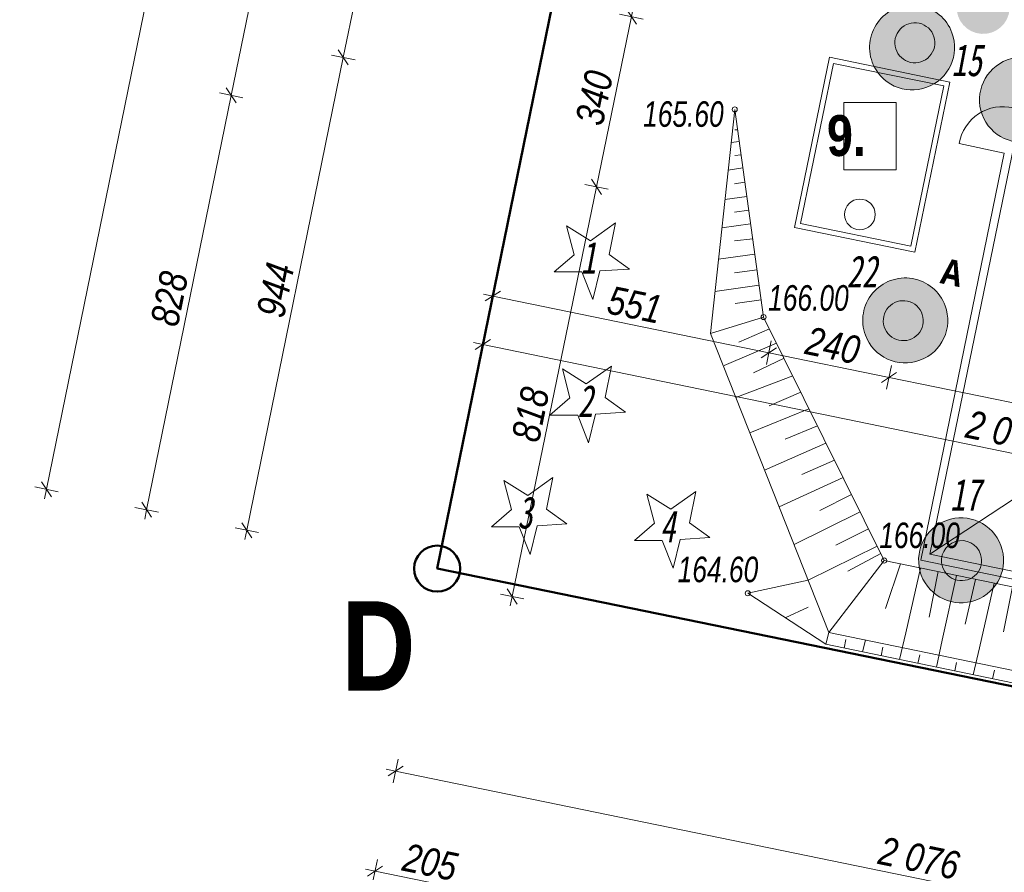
# Model space of a CAD drawing. Header units: metres. Extents: x -94 to 181, y -785 to -637.
# Tile 2 of 54: x 3 to 22, y -722 to -705. Entities that reach past the tile are written whole.
import ezdxf
from ezdxf.xclip import XClip

# ---------------------------------------------------------------- set-up
doc = ezdxf.new("R2010")
doc.units = ezdxf.units.M
doc.header["$MEASUREMENT"] = 0
doc.header["$XCLIPFRAME"] = 0
for name, color, linetype, lineweight, true_color in [('! PZT poziomice_Nr_pióra__212', 7, 'Continuous', 15, 0x5eaeff), ('PZT DRZEWA DO USUNIĘCIA _Nr_pióra__220', 7, 'Continuous', 5, 0xd90005), ('PZT DRZEWA NOWE NASADZENIA _Nr_pióra__78', 7, 'Continuous', 13, 0x00bb5e), ('PZT_Nr_pióra__212', 7, 'Continuous', 15, 0x5eaeff), ('PZT_Nr_pióra__214', 7, 'Continuous', 50, 0xac060b), ('PZT_Nr_pióra__233', 7, 'Continuous', 13, 0x1717ff), ('Wymiarowanie - PZT_Nr_pióra__140', 7, 'Continuous', 13, 0x7e20ff)]:
    doc.layers.add(name, color=color, linetype=linetype, lineweight=lineweight, true_color=true_color)
for name, color, linetype, lineweight in [('! PZT poziomice_Nr_pióra__255', 30, 'Continuous', 15), ('Mapa Poniatowa - do zatwierdzenia (3)_39_0_Nr_pióra__1', 7, 'Continuous', 13), ('PZT DRZEWA DO USUNIĘCIA _Nr_pióra__1', 7, 'Continuous', 13), ('PZT DRZEWA DO USUNIĘCIA _Nr_pióra__161', 7, 'Continuous', 5), ('PZT DRZEWA DO USUNIĘCIA _Nr_pióra__20', 1, 'Continuous', 13), ('PZT_Nr_pióra__41', 7, 'Continuous', 15), ('WOD-KAN zbiornik deszcz_Nr_pióra__41', 7, 'Continuous', 15), ('WOD-KAN zbiornik sanit_Nr_pióra__37', 7, 'Continuous', 15), ('Wymiarowanie - PZT_Nr_pióra__1', 7, 'Continuous', 13), ('Wymiarowanie - PZT_Nr_pióra__101', 7, 'Continuous', 5), ('Wymiarowanie - PZT_Nr_pióra__161', 7, 'Continuous', 5)]:
    doc.layers.add(name, color=color, linetype=linetype, lineweight=lineweight)
doc.layers.add('PZT MDCP', color=7, linetype='Continuous')
doc.layers.add('Wymiarowanie - PZT', color=7, linetype='Continuous')
doc.styles.add('GENERATED_STYLE_1', font='ARIALN.TTF')
doc.styles.add('GENERATED_STYLE_3', font='segoeui.ttf')
doc.styles.add('GENERATED_STYLE_4', font='msgothic.ttc')
doc.styles.add('GENERATED_STYLE_5', font='ARIALN.TTF')
doc.linetypes.add('Przekreślana podwójnie kopia-000', pattern='A,0,[2,PT.D.031.Shx,S=0.009921,R=0,X=0,Y=0],-1.25,0', length=1.25)
doc.dimstyles.new('GENERATED_STYLE__1', dxfattribs={"dimtxt": 0.55, "dimasz": 0.2375, "dimexe": 0.18, "dimexo": 0, "dimgap": 0.09, "dimtad": 1, "dimdec": 0, "dimlfac": 100, "dimzin": 0, "dimdsep": 46, "dimtxsty": 'GENERATED_STYLE_1', "dimblk": 'ARROWHEAD_6', "dimblk1": 'ARROWHEAD_6', "dimblk2": 'ARROWHEAD_6', "dimcen": 0.09, "dimclrd": 7, "dimclre": 7, "dimclrt": 7, "dimadec": 1, "dimazin": 0, "dimtfac": 1, "dimtdec": 4, "dimtmove": 0, "dimatfit": 3, "dimfxl": 0, "dimtolj": 1, "dimtzin": 0, "dimarcsym": 0})
doc.dimstyles.new('GENERATED_STYLE__2', dxfattribs={"dimtxt": 0.55, "dimasz": 0.2375, "dimexe": 0.18, "dimexo": 0, "dimgap": 0.09, "dimtad": 1, "dimdec": 0, "dimlfac": 100, "dimzin": 0, "dimdsep": 46, "dimtxsty": 'GENERATED_STYLE_1', "dimblk": 'ARROWHEAD_6', "dimblk1": 'ARROWHEAD_6', "dimblk2": 'ARROWHEAD_6', "dimcen": 0.09, "dimclrd": 7, "dimclre": 7, "dimclrt": 7, "dimadec": 1, "dimazin": 0, "dimtfac": 1, "dimtdec": 4, "dimtmove": 2, "dimatfit": 3, "dimfxl": 0, "dimtolj": 1, "dimtzin": 0, "dimarcsym": 0})
picture_1 = doc.add_image_def('image1.tif', size_in_pixel=(3509, 6496))

# ---------------------------------------------------------------- blocks, each defined once
blk = doc.blocks.new('Rysunek_1_39', base_point=(43.899, -710.766))
at = {"layer": 'Mapa Poniatowa - do zatwierdzenia (3)_39_0_Nr_pióra__1'}
image = blk.add_image(picture_1, insert=(-93.597, -636.506), size_in_units=(148.519, 274.99), rotation=-90, dxfattribs=at)
image.set_boundary_path([(-0.5, -0.5), (3508.5, 6495.5)])
blk = doc.blocks.new('*D19')
at = {"layer": 'Wymiarowanie - PZT_Nr_pióra__101', "linetype": 'Continuous'}
for p, q in [((9.974, -721.813), (10.068, -721.354)), ((9.838, -721.546), (10.021, -721.584)), ((10.021, -721.584), (12.025, -721.995)), ((11.977, -722.225), (12.072, -721.766))]:
    blk.add_line(p, q, dxfattribs=at)
at = {"layer": 'Wymiarowanie - PZT_Nr_pióra__161', "linetype": 'Continuous'}
for p, q in [((10.169, -721.486), (9.874, -721.681)), ((12.172, -721.898), (11.877, -722.093))]:
    blk.add_line(p, q, dxfattribs=at)
at = {"layer": 'Wymiarowanie - PZT_Nr_pióra__101', "insert": (10.528, -721.576), "char_height": 0.55, "attachment_point": 7, "rotation": 348.3916, "style": 'GENERATED_STYLE_1'}
blk.add_mtext('\\A1;{\\fArial Narrow|b0|i1|c238|p34;205}', dxfattribs=at)
blk = doc.blocks.new('ARROWHEAD_6')
at = {"color": 0, "linetype": 'Continuous', "lineweight": 0}
for p, q in [((0, 0), (-1, 0)), ((-0.5, -0.5), (0.5, 0.5))]:
    blk.add_line(p, q, dxfattribs=at)
blk = doc.blocks.new('*D20')
at = {"layer": 'Wymiarowanie - PZT_Nr_pióra__101', "linetype": 'Continuous'}
for p, q in [((11.977, -722.225), (12.072, -721.766)), ((12.025, -721.995), (22.486, -724.144)), ((22.439, -724.374), (22.533, -723.915)), ((22.486, -724.144), (29.165, -725.516))]:
    blk.add_line(p, q, dxfattribs=at)
at = {"layer": 'Wymiarowanie - PZT_Nr_pióra__161', "linetype": 'Continuous'}
for p, q in [((12.172, -721.898), (11.877, -722.093)), ((22.634, -724.047), (22.339, -724.242))]:
    blk.add_line(p, q, dxfattribs=at)
at = {"layer": 'Wymiarowanie - PZT_Nr_pióra__101', "insert": (16.502, -722.803), "char_height": 0.55, "attachment_point": 7, "rotation": 348.3916, "style": 'GENERATED_STYLE_1'}
blk.add_mtext('\\A1;{\\fArial Narrow|b0|i1|c238|p34;1\xa0068}', dxfattribs=at)
blk = doc.blocks.new('*D29')
at = {"layer": 'Wymiarowanie - PZT_Nr_pióra__101', "linetype": 'Continuous'}
for p, q in [((7.208, -706.405), (13.495, -675.605)), ((7.438, -706.452), (6.978, -706.358)), ((5.553, -714.513), (7.208, -706.405)), ((5.783, -714.56), (5.324, -714.466)), ((5.516, -714.697), (5.553, -714.513))]:
    blk.add_line(p, q, dxfattribs=at)
at = {"layer": 'Wymiarowanie - PZT_Nr_pióra__161', "linetype": 'Continuous'}
for p, q in [((7.111, -706.258), (7.306, -706.553)), ((5.456, -714.366), (5.651, -714.661))]:
    blk.add_line(p, q, dxfattribs=at)
at = {"layer": 'Wymiarowanie - PZT_Nr_pióra__101', "insert": (6.167, -710.955), "char_height": 0.55, "attachment_point": 7, "rotation": 78.4637, "style": 'GENERATED_STYLE_1'}
blk.add_mtext('\\A1;{\\fArial Narrow|b0|i1|c238|p34;828}', dxfattribs=at)
blk = doc.blocks.new('*D30')
at = {"layer": 'Wymiarowanie - PZT_Nr_pióra__101', "linetype": 'Continuous'}
for p, q in [((13.724, -675.652), (13.265, -675.558)), ((13.495, -675.605), (13.532, -675.421)), ((7.208, -706.405), (13.495, -675.605)), ((7.438, -706.452), (6.978, -706.358))]:
    blk.add_line(p, q, dxfattribs=at)
at = {"layer": 'Wymiarowanie - PZT_Nr_pióra__161', "linetype": 'Continuous'}
for p, q in [((13.592, -675.752), (13.397, -675.457)), ((7.111, -706.258), (7.306, -706.553))]:
    blk.add_line(p, q, dxfattribs=at)
at = {"layer": 'Wymiarowanie - PZT_Nr_pióra__101', "insert": (10.085, -691.759), "char_height": 0.55, "attachment_point": 7, "rotation": 78.4637, "style": 'GENERATED_STYLE_1'}
blk.add_mtext('\\A1;{\\fArial Narrow|b0|i1|c238|p34;3\xa0144}', dxfattribs=at)
blk = doc.blocks.new('*D31')
at = {"layer": 'Wymiarowanie - PZT_Nr_pióra__101', "linetype": 'Continuous'}
for p, q in [((10.377, -719.854), (10.471, -719.395)), ((10.24, -719.587), (10.424, -719.625)), ((10.424, -719.625), (30.759, -723.802)), ((30.712, -724.032), (30.806, -723.572))]:
    blk.add_line(p, q, dxfattribs=at)
at = {"layer": 'Wymiarowanie - PZT_Nr_pióra__161', "linetype": 'Continuous'}
for p, q in [((10.571, -719.527), (10.276, -719.722)), ((30.907, -723.705), (30.612, -723.899))]:
    blk.add_line(p, q, dxfattribs=at)
at = {"layer": 'Wymiarowanie - PZT_Nr_pióra__101', "insert": (19.838, -721.446), "char_height": 0.55, "attachment_point": 7, "rotation": 348.3916, "style": 'GENERATED_STYLE_1'}
blk.add_mtext('\\A1;{\\fArial Narrow|b0|i1|c238|p34;2\xa0076}', dxfattribs=at)
blk = doc.blocks.new('*D32')
at = {"layer": 'Wymiarowanie - PZT_Nr_pióra__101', "linetype": 'Continuous'}
for p, q in [((10.424, -719.625), (30.759, -723.802)), ((30.712, -724.032), (30.806, -723.572)), ((30.759, -723.802), (43.537, -726.427)), ((43.49, -726.657), (43.585, -726.197))]:
    blk.add_line(p, q, dxfattribs=at)
at = {"layer": 'Wymiarowanie - PZT_Nr_pióra__161', "linetype": 'Continuous'}
for p, q in [((30.907, -723.705), (30.612, -723.899)), ((43.685, -726.33), (43.39, -726.524))]:
    blk.add_line(p, q, dxfattribs=at)
at = {"layer": 'Wymiarowanie - PZT_Nr_pióra__101', "insert": (36.395, -724.847), "char_height": 0.55, "attachment_point": 7, "rotation": 348.3916, "style": 'GENERATED_STYLE_1'}
blk.add_mtext('\\A1;{\\fArial Narrow|b0|i1|c238|p34;1\xa0305}', dxfattribs=at)
blk = doc.blocks.new('*D34')
at = {"layer": 'Wymiarowanie - PZT_Nr_pióra__101', "linetype": 'Continuous'}
for p, q in [((9.401, -705.663), (11.262, -696.544)), ((9.63, -705.71), (9.171, -705.616)), ((7.513, -714.913), (9.401, -705.663)), ((7.742, -714.96), (7.283, -714.866)), ((7.475, -715.097), (7.513, -714.913))]:
    blk.add_line(p, q, dxfattribs=at)
at = {"layer": 'Wymiarowanie - PZT_Nr_pióra__161', "linetype": 'Continuous'}
for p, q in [((9.303, -705.516), (9.498, -705.811)), ((7.415, -714.766), (7.61, -715.061))]:
    blk.add_line(p, q, dxfattribs=at)
at = {"layer": 'Wymiarowanie - PZT_Nr_pióra__101', "insert": (8.243, -710.784), "char_height": 0.55, "attachment_point": 7, "rotation": 78.4637, "style": 'GENERATED_STYLE_1'}
blk.add_mtext('\\A1;{\\fArial Narrow|b0|i1|c238|p34;944}', dxfattribs=at)
blk = doc.blocks.new('*D35')
at = {"layer": 'Wymiarowanie - PZT_Nr_pióra__101', "linetype": 'Continuous'}
for p, q in [((11.262, -696.544), (15.454, -676.005)), ((9.401, -705.663), (11.262, -696.544)), ((11.492, -696.591), (11.033, -696.497)), ((9.63, -705.71), (9.171, -705.616))]:
    blk.add_line(p, q, dxfattribs=at)
at = {"layer": 'Wymiarowanie - PZT_Nr_pióra__161', "linetype": 'Continuous'}
for p, q in [((11.165, -696.396), (11.36, -696.691)), ((9.303, -705.516), (9.498, -705.811))]:
    blk.add_line(p, q, dxfattribs=at)
at = {"layer": 'Wymiarowanie - PZT_Nr_pióra__101', "insert": (10.118, -701.599), "char_height": 0.55, "attachment_point": 7, "rotation": 78.4637, "style": 'GENERATED_STYLE_1'}
blk.add_mtext('\\A1;{\\fArial Narrow|b0|i1|c238|p34;931}', dxfattribs=at)
blk = doc.blocks.new('*D40')
at = {"layer": 'Wymiarowanie - PZT_Nr_pióra__101', "linetype": 'Continuous'}
for p, q in [((9.572, -723.772), (9.666, -723.313)), ((9.435, -723.505), (9.619, -723.543)), ((9.619, -723.543), (58.552, -733.595)), ((58.505, -733.824), (58.599, -733.365)), ((58.552, -733.595), (58.736, -733.633))]:
    blk.add_line(p, q, dxfattribs=at)
at = {"layer": 'Wymiarowanie - PZT_Nr_pióra__161', "linetype": 'Continuous'}
for p, q in [((9.766, -723.446), (9.471, -723.64)), ((58.405, -733.692), (58.7, -733.498))]:
    blk.add_line(p, q, dxfattribs=at)
at = {"layer": 'Wymiarowanie - PZT_Nr_pióra__101', "insert": (33.332, -728.302), "char_height": 0.55, "attachment_point": 7, "rotation": 348.3916, "style": 'GENERATED_STYLE_1'}
blk.add_mtext('\\A1;{\\fArial Narrow|b0|i1|c238|p34;4\xa0996}', dxfattribs=at)
blk = doc.blocks.new('*D41')
at = {"layer": 'Wymiarowanie - PZT_Nr_pióra__101', "linetype": 'Continuous'}
for p, q in [((11.765, -675.252), (11.306, -675.158)), ((11.535, -675.205), (11.573, -675.021)), ((3.594, -714.113), (11.535, -675.205)), ((3.823, -714.16), (3.364, -714.066)), ((3.556, -714.297), (3.594, -714.113))]:
    blk.add_line(p, q, dxfattribs=at)
at = {"layer": 'Wymiarowanie - PZT_Nr_pióra__161', "linetype": 'Continuous'}
for p, q in [((11.633, -675.352), (11.438, -675.057)), ((3.496, -713.966), (3.691, -714.261))]:
    blk.add_line(p, q, dxfattribs=at)
at = {"layer": 'Wymiarowanie - PZT_Nr_pióra__101', "insert": (7.298, -695.413), "char_height": 0.55, "attachment_point": 7, "rotation": 78.4637, "style": 'GENERATED_STYLE_1'}
blk.add_mtext('\\A1;{\\fArial Narrow|b0|i1|c238|p34;3\xa0971}', dxfattribs=at)
blk = doc.blocks.new('*D69')
at = {"layer": 'Wymiarowanie - PZT_Nr_pióra__101', "linetype": 'Continuous'}
for p, q in [((12.083, -711.511), (12.177, -711.052)), ((11.946, -711.243), (12.13, -711.281)), ((12.13, -711.281), (32.473, -715.46)), ((32.426, -715.69), (32.52, -715.23)), ((32.473, -715.46), (45.251, -718.085))]:
    blk.add_line(p, q, dxfattribs=at)
at = {"layer": 'Wymiarowanie - PZT_Nr_pióra__161', "linetype": 'Continuous'}
for p, q in [((12.278, -711.184), (11.982, -711.378)), ((32.621, -715.363), (32.325, -715.557))]:
    blk.add_line(p, q, dxfattribs=at)
at = {"layer": 'Wymiarowanie - PZT_Nr_pióra__101', "insert": (21.548, -713.103), "char_height": 0.55, "attachment_point": 7, "rotation": 348.3916, "style": 'GENERATED_STYLE_1'}
blk.add_mtext('\\A1;{\\fArial Narrow|b0|i1|c238|p34;2\xa0077}', dxfattribs=at)
blk = doc.blocks.new('*D70')
at = {"layer": 'Wymiarowanie - PZT_Nr_pióra__101', "linetype": 'Continuous'}
for p, q in [((12.13, -711.281), (32.473, -715.46)), ((32.426, -715.69), (32.52, -715.23)), ((32.473, -715.46), (45.251, -718.085)), ((45.204, -718.315), (45.298, -717.855)), ((45.251, -718.085), (61.071, -721.335))]:
    blk.add_line(p, q, dxfattribs=at)
at = {"layer": 'Wymiarowanie - PZT_Nr_pióra__161', "linetype": 'Continuous'}
for p, q in [((32.621, -715.363), (32.325, -715.557)), ((45.399, -717.988), (45.104, -718.182))]:
    blk.add_line(p, q, dxfattribs=at)
at = {"layer": 'Wymiarowanie - PZT_Nr_pióra__101', "insert": (38.108, -716.505), "char_height": 0.55, "attachment_point": 7, "rotation": 348.3916, "style": 'GENERATED_STYLE_1'}
blk.add_mtext('\\A1;{\\fArial Narrow|b0|i1|c238|p34;1\xa0305}', dxfattribs=at)
blk = doc.blocks.new('*D91')
at = {"layer": 'Wymiarowanie - PZT_Nr_pióra__101', "linetype": 'Continuous'}
for p, q in [((32.668, -714.51), (20.077, -711.923)), ((32.715, -714.28), (32.621, -714.739)), ((45.446, -717.135), (32.668, -714.51))]:
    blk.add_line(p, q, dxfattribs=at)
at = {"layer": 'Wymiarowanie - PZT_Nr_pióra__161', "linetype": 'Continuous'}
for p, q in [((19.93, -712.021), (20.225, -711.826)), ((32.521, -714.607), (32.816, -714.413))]:
    blk.add_line(p, q, dxfattribs=at)
at = {"layer": 'Wymiarowanie - PZT_Nr_pióra__101', "insert": (25.619, -712.95), "char_height": 0.55, "attachment_point": 7, "rotation": 348.3916, "style": 'GENERATED_STYLE_1'}
blk.add_mtext('\\A1;{\\fArial Narrow|b0|i1|c238|p34;1\xa0285}', dxfattribs=at)
blk = doc.blocks.new('*D92')
at = {"layer": 'Wymiarowanie - PZT_Nr_pióra__101', "linetype": 'Continuous'}
for p, q in [((20.077, -711.923), (17.726, -711.441)), ((20.125, -711.694), (20.03, -712.153)), ((32.668, -714.51), (20.077, -711.923))]:
    blk.add_line(p, q, dxfattribs=at)
at = {"layer": 'Wymiarowanie - PZT_Nr_pióra__161', "linetype": 'Continuous'}
for p, q in [((17.579, -711.538), (17.874, -711.343)), ((19.93, -712.021), (20.225, -711.826))]:
    blk.add_line(p, q, dxfattribs=at)
at = {"layer": 'Wymiarowanie - PZT_Nr_pióra__101', "insert": (18.407, -711.468), "char_height": 0.55, "attachment_point": 7, "rotation": 348.3916, "style": 'GENERATED_STYLE_1'}
blk.add_mtext('\\A1;{\\fArial Narrow|b0|i1|c238|p34;240}', dxfattribs=at)
blk = doc.blocks.new('*D93')
at = {"layer": 'Wymiarowanie - PZT_Nr_pióra__101', "linetype": 'Continuous'}
for p, q in [((12.372, -710.101), (12.278, -710.561)), ((12.325, -710.331), (12.141, -710.293)), ((17.726, -711.441), (12.325, -710.331)), ((17.774, -711.211), (17.679, -711.67)), ((20.077, -711.923), (17.726, -711.441))]:
    blk.add_line(p, q, dxfattribs=at)
at = {"layer": 'Wymiarowanie - PZT_Nr_pióra__161', "linetype": 'Continuous'}
for p, q in [((12.473, -710.234), (12.177, -710.428)), ((17.579, -711.538), (17.874, -711.343))]:
    blk.add_line(p, q, dxfattribs=at)
at = {"layer": 'Wymiarowanie - PZT_Nr_pióra__101', "insert": (14.531, -710.672), "char_height": 0.55, "attachment_point": 7, "rotation": 348.3916, "style": 'GENERATED_STYLE_1'}
blk.add_mtext('\\A1;{\\fArial Narrow|b0|i1|c238|p34;551}', dxfattribs=at)
blk = doc.blocks.new('Etykieta_8', base_point=(19.705, -707.865))
at = {"layer": 'Wymiarowanie - PZT_Nr_pióra__140', "linetype": 'Continuous'}
for p, q in [((20.217, -706.545), (19.193, -706.545)), ((19.193, -706.545), (19.193, -707.863)), ((20.217, -707.863), (20.217, -706.545)), ((19.193, -707.863), (20.217, -707.863))]:
    blk.add_line(p, q, dxfattribs=at)
at = {"layer": 'Wymiarowanie - PZT_Nr_pióra__140', "insert": (20.217, -706.792), "char_height": 0.8, "attachment_point": 3, "style": 'GENERATED_STYLE_5'}
blk.add_mtext('\\A1;{\\pt0,140;\\fArial Narrow|b1|i0|c238|p34;9. \\fArial Narrow|b1|i0|c238|p34;\\A1{\\H.66x;\\S^  ;}\\fArial Narrow|b1|i0|c238|p34;\\fArial Narrow|b1|i0|c238|p34;\\A1{\\H.66x;\\S^  ;}\\fArial Narrow|b1|i0|c238|p34;\\fArial Narrow|b1|i0|c238|p34;\\fArial Narrow|b1|i0|c238|p34;\\fArial Narrow|b1|i0|c238|p34;\\fArial Narrow|b1|i0|c238|p34;\\fArial Narrow|b1|i0|c238|p34;\\fArial Narrow|b1|i0|c238|p34;\\fArial Narrow|b1|i0|c238|p34;\\fArial Narrow|b1|i0|c238|p34;\\fArial Narrow|b1|i0|c238|p34;\\fArial Narrow|b1|i0|c238|p34;\\fArial Narrow|b1|i0|c238|p34;\\fArial Narrow|b1|i0|c238|p34;\\fArial Narrow|b1|i0|c238|p34;\\fArial Narrow|b1|i0|c238|p34;\\fArial Narrow|b1|i0|c238|p34;\\fArial Narrow|b1|i0|c238|p34;\\fArial Narrow|b1|i0|c238|p34;\\fArial Narrow|b1|i0|c238|p34;\\fArial Narrow|b1|i0|c238|p34;\\fArial Narrow|b1|i0|c238|p34;\\fArial Narrow|b1|i0|c238|p34;\\fArial Narrow|b1|i0|c238|p34;\\fArial Narrow|b1|i0|c238|p34;\\fArial Narrow|b1|i0|c238|p34;\\fArial Narrow|b1|i0|c238|p34;}', dxfattribs=at)
blk = doc.blocks.new('*D145')
at = {"layer": 'Wymiarowanie - PZT_Nr_pióra__101', "linetype": 'Continuous'}
for p, q in [((15.765, -701.32), (15.036, -704.864)), ((14.807, -704.817), (15.266, -704.912)), ((15.036, -704.864), (14.352, -708.195))]:
    blk.add_line(p, q, dxfattribs=at)
at = {"layer": 'Wymiarowanie - PZT_Nr_pióra__161', "linetype": 'Continuous'}
for p, q in [((15.862, -701.467), (15.667, -701.172)), ((15.134, -705.012), (14.939, -704.717))]:
    blk.add_line(p, q, dxfattribs=at)
at = {"layer": 'Wymiarowanie - PZT_Nr_pióra__101', "insert": (15.187, -703.587), "char_height": 0.55, "attachment_point": 7, "rotation": 78.3916, "style": 'GENERATED_STYLE_1'}
blk.add_mtext('\\A1;{\\fArial Narrow|b0|i1|c238|p34;362}', dxfattribs=at)
blk = doc.blocks.new('*D146')
at = {"layer": 'Wymiarowanie - PZT_Nr_pióra__101', "linetype": 'Continuous'}
for p, q in [((14.807, -704.817), (15.266, -704.912)), ((15.036, -704.864), (14.352, -708.195)), ((14.352, -708.195), (12.706, -716.211)), ((14.123, -708.148), (14.582, -708.242))]:
    blk.add_line(p, q, dxfattribs=at)
at = {"layer": 'Wymiarowanie - PZT_Nr_pióra__161', "linetype": 'Continuous'}
for p, q in [((15.134, -705.012), (14.939, -704.717)), ((14.45, -708.343), (14.255, -708.047))]:
    blk.add_line(p, q, dxfattribs=at)
at = {"layer": 'Wymiarowanie - PZT_Nr_pióra__101', "insert": (14.48, -707.025), "char_height": 0.55, "attachment_point": 7, "rotation": 78.3916, "style": 'GENERATED_STYLE_1'}
blk.add_mtext('\\A1;{\\fArial Narrow|b0|i1|c238|p34;340}', dxfattribs=at)
blk = doc.blocks.new('*D147')
at = {"layer": 'Wymiarowanie - PZT_Nr_pióra__101', "linetype": 'Continuous'}
for p, q in [((14.352, -708.195), (12.706, -716.211)), ((14.123, -708.148), (14.582, -708.242)), ((12.476, -716.164), (12.935, -716.258)), ((12.706, -716.211), (12.668, -716.394))]:
    blk.add_line(p, q, dxfattribs=at)
at = {"layer": 'Wymiarowanie - PZT_Nr_pióra__161', "linetype": 'Continuous'}
for p, q in [((14.45, -708.343), (14.255, -708.047)), ((12.608, -716.063), (12.803, -716.358))]:
    blk.add_line(p, q, dxfattribs=at)
at = {"layer": 'Wymiarowanie - PZT_Nr_pióra__101', "insert": (13.232, -713.219), "char_height": 0.55, "attachment_point": 7, "rotation": 78.3916, "style": 'GENERATED_STYLE_1'}
blk.add_mtext('\\A1;{\\fArial Narrow|b0|i1|c238|p34;818}', dxfattribs=at)

msp = doc.modelspace()

# ---------------------------------------------------------------- hatches: boundary and pattern name
at = {"layer": 'PZT DRZEWA DO USUNIĘCIA _Nr_pióra__1', "linetype": 'Continuous'}
for points in [[(20.474, -705.396, 1), (20.705, -705.356, 1)], [(20.248, -710.833, 1), (20.478, -710.793, 1)], [(21.388, -715.527, 1), (21.618, -715.487, 1)]]:
    msp.add_hatch(color=256, dxfattribs=at).paths.add_polyline_path(points)
at = {"layer": 'PZT DRZEWA DO USUNIĘCIA _Nr_pióra__220', "linetype": 'Continuous', "lineweight": 0, "true_color": 0x360001}
for points in [[(19.749, -705.756, 1), (21.309, -705.18, 1)], [(21.899, -706.781, 1), (23.46, -706.204, 1)], [(19.615, -711.097, 1), (21.175, -710.521, 1)], [(20.708, -715.79, 1), (22.268, -715.214, 1)]]:
    msp.add_hatch(color=18, dxfattribs=at).paths.add_polyline_path(points)
at = {"layer": 'PZT DRZEWA DO USUNIĘCIA _Nr_pióra__220', "linetype": 'Continuous', "lineweight": 0, "true_color": 0xa20003}
for points in [[(20.209, -705.495, 1), (20.956, -705.258, 1)], [(19.983, -710.932, 1), (20.729, -710.695, 1)], [(21.123, -715.627, 1), (21.87, -715.389, 1)]]:
    msp.add_hatch(color=14, dxfattribs=at).paths.add_polyline_path(points)
at = {"layer": 'PZT_Nr_pióra__233', "linetype": 'Continuous'}
msp.add_hatch(color=256, dxfattribs=at).paths.add_polyline_path([(22.436, -704.714, 1), (21.4, -704.654, 1)])

# ---------------------------------------------------------------- linework, layer by layer
at = {"layer": '! PZT poziomice_Nr_pióra__212', "linetype": 'Continuous'}
msp.add_circle((17.623, -710.743), 0.05, dxfattribs=at)
at = {"layer": '! PZT poziomice_Nr_pióra__255', "linetype": 'Continuous'}
for centre in [(17.059, -706.681), (19.983, -715.507), (17.313, -716.148)]:
    msp.add_circle(centre, 0.05, dxfattribs=at)
at = {"layer": 'PZT DRZEWA DO USUNIĘCIA _Nr_pióra__161', "linetype": 'Continuous', "flags": 128}
for points in [[(19.749, -705.756, 1), (21.309, -705.18, 1)], [(20.209, -705.495, 1), (20.956, -705.258, 1)], [(21.899, -706.781, 1), (23.46, -706.204, 1)], [(19.615, -711.097, 1), (21.175, -710.521, 1)], [(19.983, -710.932, 1), (20.729, -710.695, 1)], [(20.708, -715.79, 1), (22.268, -715.214, 1)], [(21.123, -715.627, 1), (21.87, -715.389, 1)]]:
    msp.add_lwpolyline(points, format="xyb", close=True, dxfattribs=at)
at = {"layer": 'PZT DRZEWA NOWE NASADZENIA _Nr_pióra__78', "linetype": 'Continuous', "flags": 128}
for points in [[(14.067, -709.859), (13.524, -709.859), (13.915, -709.524), (13.768, -708.955), (14.235, -709.249), (14.729, -708.9), (14.603, -709.516), (15.003, -709.804), (14.418, -709.84), (14.281, -710.402)], [(13.986, -712.66), (13.443, -712.66), (13.834, -712.325), (13.687, -711.756), (14.154, -712.05), (14.648, -711.701), (14.522, -712.316), (14.922, -712.605), (14.337, -712.641), (14.2, -713.203)], [(12.84, -714.845), (12.297, -714.845), (12.688, -714.509), (12.541, -713.941), (13.008, -714.235), (13.502, -713.885), (13.376, -714.501), (13.775, -714.79), (13.191, -714.825), (13.054, -715.387)], [(15.638, -715.113), (15.095, -715.113), (15.486, -714.778), (15.339, -714.209), (15.806, -714.503), (16.3, -714.154), (16.174, -714.77), (16.574, -715.058), (15.989, -715.094), (15.852, -715.656)]]:
    msp.add_lwpolyline(points, close=True, dxfattribs=at)
at = {"layer": 'PZT_Nr_pióra__212', "linetype": 'Continuous'}
for p, q in [((16.583, -711.065), (17.059, -706.681)), ((17.623, -710.743), (17.059, -706.681)), ((17.115, -707.08), (17.059, -707.08)), ((17.146, -707.307), (16.989, -707.329)), ((17.182, -707.567), (17.058, -707.584)), ((17.218, -707.826), (16.931, -707.866)), ((17.257, -708.106), (17.057, -708.134)), ((17.296, -708.386), (16.868, -708.445)), ((17.333, -708.651), (17.056, -708.689)), ((17.37, -708.916), (16.808, -708.994)), ((17.411, -709.214), (17.055, -709.252)), ((17.453, -709.512), (16.741, -709.611)), ((17.495, -709.816), (17.053, -709.877)), ((17.537, -710.12), (16.672, -710.24)), ((17.577, -710.407), (17.067, -710.477)), ((17.623, -710.743), (16.583, -711.065)), ((17.737, -710.972), (17.136, -711.234)), ((18.902, -716.914), (16.583, -711.065)), ((17.876, -711.253), (16.851, -711.691)), ((18.023, -711.55), (17.424, -711.836)), ((18.194, -711.894), (17.08, -712.318)), ((18.352, -712.215), (17.73, -712.478)), ((18.511, -712.536), (17.353, -713.007)), ((18.678, -712.872), (18.044, -713.135)), ((18.844, -713.208), (17.643, -713.739)), ((19.011, -713.545), (18.374, -713.826)), ((19.177, -713.881), (17.927, -714.454)), ((19.343, -714.217), (18.721, -714.525)), ((19.51, -714.553), (18.219, -715.192)), ((19.676, -714.889), (19.034, -715.207)), ((19.843, -715.225), (18.497, -715.891)), ((19.914, -715.369), (19.273, -715.713)), ((20.301, -715.573), (20.007, -716.445)), ((20.692, -715.653), (20.406, -716.92)), ((21.037, -715.724), (20.861, -716.613)), ((21.4, -715.799), (21.114, -717.066)), ((17.313, -716.148), (18.497, -715.891)), ((21.77, -715.875), (21.565, -716.752)), ((22.135, -715.95), (21.849, -717.217)), ((22.496, -716.024), (22.316, -716.901)), ((18.839, -717.145), (17.313, -716.148)), ((18.045, -716.626), (18.496, -716.416)), ((18.902, -716.914), (18.839, -717.145)), ((32.083, -719.641), (18.902, -716.914)), ((20.406, -716.92), (20.283, -717.444)), ((19.2, -717.22), (19.235, -717.053)), ((19.616, -717.062), (19.561, -717.295)), ((21.114, -717.066), (21.005, -717.593)), ((19.922, -717.369), (19.956, -717.202)), ((20.644, -717.519), (20.678, -717.352)), ((21.849, -717.217), (21.725, -717.742)), ((21.365, -717.668), (21.399, -717.501)), ((22.103, -717.821), (22.138, -717.654))]:
    msp.add_line(p, q, dxfattribs=at)
at = {"layer": 'PZT_Nr_pióra__212', "linetype": 'Continuous', "flags": 128}
for points in [[(49.709, -719.528), (39.645, -719.56), (39.949, -719.609), (19.983, -715.507), (17.623, -710.743)], [(19.983, -715.507), (18.902, -716.914)], [(39.424, -721.382), (31.878, -719.843), (18.839, -717.145)]]:
    msp.add_lwpolyline(points, dxfattribs=at)
at = {"layer": 'PZT_Nr_pióra__214', "linetype": 'Continuous', "flags": 128}
msp.add_lwpolyline([(68.207, -686.595), (19.177, -676.765), (11.237, -715.665), (60.177, -725.685)], close=True, dxfattribs=at)
at = {"layer": 'PZT_Nr_pióra__214', "linetype": 'Continuous'}
msp.add_circle((11.237, -715.665), 0.45, dxfattribs=at)
at = {"layer": 'PZT_Nr_pióra__41', "linetype": 'Przekreślana podwójnie kopia-000', "flags": 128}
msp.add_lwpolyline([(22.328, -707.533), (20.7, -715.502), (30.3, -717.474), (32.372, -707.384), (22.773, -705.412), (22.513, -706.652)], dxfattribs=at)
at = {"layer": 'PZT_Nr_pióra__41', "linetype": 'Continuous', "flags": 128}
msp.add_lwpolyline([(22.328, -707.533), (21.447, -707.348, -0.436303), (22.513, -706.652)], format="xyb", dxfattribs=at)
at = {"layer": 'WOD-KAN zbiornik deszcz_Nr_pióra__41', "linetype": 'Continuous'}
msp.add_line((20.877, -715.385), (23.239, -713.828), dxfattribs=at)
at = {"layer": 'WOD-KAN zbiornik deszcz_Nr_pióra__41', "linetype": 'Continuous', "flags": 128}
msp.add_lwpolyline([(32.195, -707.501), (22.889, -705.59), (20.877, -715.385), (30.183, -717.297)], close=True, dxfattribs=at)
at = {"layer": 'WOD-KAN zbiornik sanit_Nr_pióra__37', "linetype": 'Continuous', "flags": 128}
for points in [[(20.58, -709.474), (21.265, -706.144), (18.914, -705.661), (18.23, -708.991)], [(20.503, -709.356), (21.147, -706.222), (18.992, -705.779), (18.348, -708.914)]]:
    msp.add_lwpolyline(points, close=True, dxfattribs=at)
at = {"layer": 'WOD-KAN zbiornik sanit_Nr_pióra__37', "linetype": 'Continuous'}
msp.add_circle((19.507, -708.735), 0.3, dxfattribs=at)

# ---------------------------------------------------------------- block references
at = {"layer": 'PZT MDCP', "linetype": 'Continuous'}
ref = msp.add_blockref('Rysunek_1_39', (43.899, -710.766), dxfattribs=at)
XClip(ref).set_block_clipping_path([(-93.5966232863, -785.025747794), (181.3936544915, -636.5063033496)])
at = {"layer": 'Wymiarowanie - PZT', "color": 190, "linetype": 'Continuous', "lineweight": 13, "true_color": 0x7e20ff}
msp.add_blockref('Etykieta_8', (19.705, -707.865), dxfattribs=at)

# ---------------------------------------------------------------- texts
at = {"layer": '! PZT poziomice_Nr_pióra__255', "linetype": 'Continuous', "char_height": 0.5, "style": 'GENERATED_STYLE_1'}
for s, insert, attachment_point in [('\\A1;{\\W0.900000x;\\fArial Narrow|b0|i1|c238|p34;165.60}', (16.843, -707.028), 9), ('\\A1;{\\W0.900000x;\\fArial Narrow|b0|i1|c238|p34;166.00}', (17.712, -710.626), 7), ('\\A1;{\\W0.900000x;\\fArial Narrow|b0|i1|c238|p34;166.00}', (19.887, -715.271), 7), ('\\A1;{\\W0.900000x;\\fArial Narrow|b0|i1|c238|p34;164.60}', (17.519, -715.938), 9)]:
    msp.add_mtext(s, dxfattribs=dict(at, insert=insert, attachment_point=attachment_point))
at = {"layer": 'PZT DRZEWA DO USUNIĘCIA _Nr_pióra__20', "linetype": 'Continuous', "char_height": 0.625, "attachment_point": 9, "style": 'GENERATED_STYLE_4'}
for s, insert in [('\\A1;{\\W0.700000x;\\fMS Gothic|b0|i1|c238|p49;15}', (21.893, -706.039)), ('\\A1;{\\W0.700000x;\\fMS Gothic|b0|i1|c238|p49;22}', (19.843, -710.164)), ('\\A1;{\\W0.700000x;\\fMS Gothic|b0|i1|c238|p49;17}', (21.865, -714.533))]:
    msp.add_mtext(s, dxfattribs=dict(at, insert=insert))
at = {"layer": 'PZT DRZEWA NOWE NASADZENIA _Nr_pióra__78', "linetype": 'Continuous', "char_height": 0.625, "attachment_point": 9, "style": 'GENERATED_STYLE_4'}
for s, insert in [('\\A1;{\\W0.700000x;\\fMS Gothic|b0|i1|c238|p49;1}', (14.343, -709.892)), ('\\A1;{\\W0.700000x;\\fMS Gothic|b0|i1|c238|p49;2}', (14.283, -712.699)), ('\\A1;{\\W0.700000x;\\fMS Gothic|b0|i1|c238|p49;3}', (13.106, -714.89)), ('\\A1;{\\W0.700000x;\\fMS Gothic|b0|i1|c238|p49;4}', (15.891, -715.152))]:
    msp.add_mtext(s, dxfattribs=dict(at, insert=insert))
at = {"layer": 'PZT_Nr_pióra__214', "linetype": 'Continuous', "insert": (10.087, -716.303), "char_height": 1.75, "width": 1.25, "attachment_point": 2, "style": 'GENERATED_STYLE_5'}
msp.add_mtext('\\A1;{\\fArial Narrow|b1|i0|c238|p34;D}', dxfattribs=at)
at = {"layer": 'Wymiarowanie - PZT_Nr_pióra__1', "linetype": 'Continuous', "insert": (21.061, -710.076), "char_height": 0.5, "attachment_point": 7, "rotation": 348.3916, "style": 'GENERATED_STYLE_3'}
msp.add_mtext('\\A1;{\\W0.900000x;\\fSegoe UI|b1|i0|c238|p34;A}', dxfattribs=at)

# ---------------------------------------------------------------- dimensions: what is measured, and where the dimension line sits
at = {"layer": 'Wymiarowanie - PZT', "linetype": 'Continuous'}
for base, p1, p2, angle, dimstyle, picture, middle, turn in [((11.535, -675.205), (5.553, -714.513), (19.177, -676.765), 78.4637, 'GENERATED_STYLE__1', '*D41', (7.217, -694.437), 78.4637), ((13.495, -675.605), (32.049, -711.476), (19.177, -676.765), 78.4637, 'GENERATED_STYLE__1', '*D30', (10.004, -690.783), 78.4637), ((7.2081, -706.4053), (7.5128, -714.9132), (32.0489, -711.4756), 78.4637, 'GENERATED_STYLE__1', '*D29', (6.023, -710.2862), 78.4637), ((11.262, -696.544), (33.476, -710.577), (35.349, -701.46), 78.4637, 'GENERATED_STYLE__1', '*D35', (9.974, -700.931), 78.4637), ((9.401, -705.663), (28.378, -719.172), (33.476, -710.577), 78.4637, 'GENERATED_STYLE__1', '*D34', (8.099, -710.115), 78.4637), ((15.036, -704.864), (17.456, -701.667), (18.914, -705.661), 258.3916, 'GENERATED_STYLE__1', '*D145', (15.043, -702.919), 78.3916), ((12.025, -721.995), (11.237, -715.665), (16.02, -702.546), 348.3916, 'GENERATED_STYLE__1', '*D19', (11.196, -721.432), 348.3916), ((22.486, -724.144), (16.02, -702.546), (26.194, -706.094), 348.3916, 'GENERATED_STYLE__1', '*D20', (17.478, -722.723), 348.3916), ((14.352, -708.195), (18.914, -705.661), (18.23, -708.991), 258.3916, 'GENERATED_STYLE__1', '*D146', (14.337, -706.356), 78.3916), ((12.706, -716.211), (18.23, -708.991), (16.587, -717.008), 258.3916, 'GENERATED_STYLE__2', '*D147', (13.089, -712.551), 78.3916), ((12.325, -710.331), (18.23, -708.991), (12.47, -709.626), 168.3916, 'GENERATED_STYLE__1', '*D93', (15.199, -710.528), 348.3916), ((17.726, -711.441), (20.58, -709.474), (18.23, -708.991), 168.3916, 'GENERATED_STYLE__1', '*D92', (19.075, -711.325), 348.3916), ((20.077, -711.923), (33.476, -710.577), (20.58, -709.474), 168.3916, 'GENERATED_STYLE__1', '*D91', (26.596, -712.869), 348.3916), ((32.473, -715.46), (12.442, -709.764), (33.476, -710.577), 348.3916, 'GENERATED_STYLE__1', '*D69', (22.524, -713.023), 348.3916), ((30.759, -723.802), (11.237, -715.665), (33.476, -710.577), 348.3916, 'GENERATED_STYLE__1', '*D31', (20.814, -721.366), 348.3916), ((43.5375, -726.427), (33.4759, -710.5774), (46.2541, -713.2023), 348.3916, 'GENERATED_STYLE__1', '*D32', (37.3711, -724.7673), 348.3916), ((45.2511, -718.085), (33.4759, -710.5774), (46.2541, -713.2023), 348.3916, 'GENERATED_STYLE__1', '*D70', (39.0848, -716.4252), 348.3916), ((58.552, -733.595), (11.237, -715.665), (60.177, -725.685), 348.3916, 'GENERATED_STYLE__1', '*D40', (34.308, -728.222), 348.3916)]:
    dim = msp.add_linear_dim(base=base, p1=p1, p2=p2, angle=angle, dimstyle=dimstyle, dxfattribs=at)
    dim.commit()
    dim.dimension.update_dxf_attribs({"geometry": picture, "text_midpoint": middle, "dimtype": 160, "text_rotation": turn})

doc.saveas('drawing.dxf')
